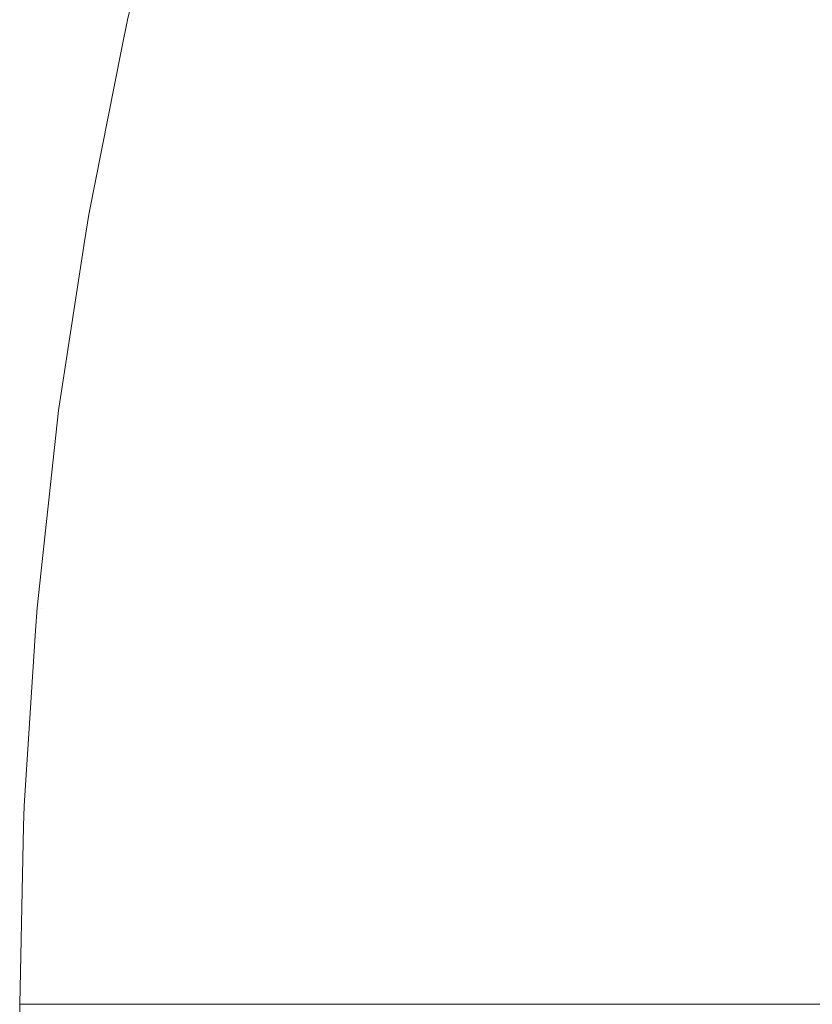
# Model space of a CAD drawing. Header units: centimetres. Extents: x -26 to 27.3, y -25.3 to -23.5.
# Tile 29 of 200: x -25.9906 to -25.9732, y -23.5599 to -23.5382. Entities that reach past the tile are written whole.
import ezdxf

# ---------------------------------------------------------------- set-up
doc = ezdxf.new("R2010")
doc.units = ezdxf.units.CM
doc.header["$LTSCALE"] = 2.54
doc.layers.add('Lucido design-1', color=7, linetype='Continuous')

# ---------------------------------------------------------------- blocks, each defined once
blk = doc.blocks.new('Gruppo-4-1')
at = {"color": 7, "linetype": 'Continuous', "lineweight": 9}
for points, invisible_edges in [([(-25.987416, -23.534727, -349.382667), (-25.988277, -23.538244, -349.382667), (-25.98823, -23.538254, -349.379592), (-25.987194, -23.534018, -349.379592)], 14), ([(-25.987148, -23.534031, -349.987027), (-25.988184, -23.538265, -349.987027), (-25.988277, -23.538244, -349.982667), (-25.987416, -23.534727, -349.982667)], 11), ([(-25.988022, -23.538301, -349.375446), (-25.986987, -23.534074, -349.375446), (-25.987194, -23.534018, -349.379592), (-25.98823, -23.538254, -349.379592)], 15), ([(-25.988184, -23.538265, -349.987027), (-25.987148, -23.534031, -349.987027), (-25.986891, -23.5341, -349.991159), (-25.987924, -23.538322, -349.991159)], 15), ([(-25.987645, -23.538384, -349.37131), (-25.986615, -23.534174, -349.37131), (-25.986987, -23.534074, -349.375446), (-25.988022, -23.538301, -349.375446)], 15), ([(-25.987924, -23.538322, -349.991159), (-25.986891, -23.5341, -349.991159), (-25.986469, -23.534213, -349.995273), (-25.987498, -23.538417, -349.995273)], 15), ([(-25.9871, -23.538505, -349.367189), (-25.986076, -23.534318, -349.367189), (-25.986615, -23.534174, -349.37131), (-25.987645, -23.538384, -349.37131)], 15), ([(-25.987498, -23.538417, -349.995273), (-25.986469, -23.534213, -349.995273), (-25.985884, -23.534369, -349.999363), (-25.986906, -23.538548, -349.999363)], 15), ([(-25.986388, -23.538663, -349.363092), (-25.985371, -23.534507, -349.363092), (-25.986076, -23.534318, -349.367189), (-25.9871, -23.538505, -349.367189)], 15), ([(-25.986906, -23.538548, -349.999363), (-25.985884, -23.534369, -349.999363), (-25.985137, -23.53457, -350.00342), (-25.986151, -23.538715, -350.00342)], 15), ([(-25.985509, -23.538858, -349.359025), (-25.984501, -23.53474, -349.359025), (-25.985371, -23.534507, -349.363092), (-25.986388, -23.538663, -349.363092)], 15), ([(-25.986151, -23.538715, -350.00342), (-25.985137, -23.53457, -350.00342), (-25.984229, -23.534813, -350.007438), (-25.985234, -23.538919, -350.007438)], 15), ([(-25.984464, -23.539089, -349.354995), (-25.983468, -23.535017, -349.354995), (-25.984501, -23.53474, -349.359025), (-25.985509, -23.538858, -349.359025)], 15), ([(-25.985234, -23.538919, -350.007438), (-25.984229, -23.534813, -350.007438), (-25.983163, -23.535098, -350.011411), (-25.984156, -23.539157, -350.011411)], 15), ([(-25.983256, -23.539357, -349.35101), (-25.982272, -23.535337, -349.35101), (-25.983468, -23.535017, -349.354995), (-25.984464, -23.539089, -349.354995)], 15), ([(-25.984156, -23.539157, -350.011411), (-25.983163, -23.535098, -350.011411), (-25.981941, -23.535426, -350.015332), (-25.982921, -23.539431, -350.015332)], 15), ([(-25.981884, -23.539661, -349.347077), (-25.980915, -23.535701, -349.347077), (-25.982272, -23.535337, -349.35101), (-25.983256, -23.539357, -349.35101)], 15), ([(-25.982921, -23.539431, -350.015332), (-25.981941, -23.535426, -350.015332), (-25.980565, -23.535794, -350.019194), (-25.981531, -23.53974, -350.019194)], 15), ([(-25.980352, -23.540001, -349.343202), (-25.979399, -23.536107, -349.343202), (-25.980915, -23.535701, -349.347077), (-25.981884, -23.539661, -349.347077)], 15), ([(-25.981531, -23.53974, -350.019194), (-25.980565, -23.535794, -350.019194), (-25.979038, -23.536204, -350.02299), (-25.979987, -23.540082, -350.02299)], 15), ([(-25.978662, -23.540376, -349.339392), (-25.977727, -23.536555, -349.339392), (-25.979399, -23.536107, -349.343202), (-25.980352, -23.540001, -349.343202)], 15), ([(-25.979987, -23.540082, -350.02299), (-25.979038, -23.536204, -350.02299), (-25.977364, -23.536652, -350.026716), (-25.978295, -23.540457, -350.026716)], 15), ([(-25.976815, -23.540785, -349.335655), (-25.9759, -23.537044, -349.335655), (-25.977727, -23.536555, -349.339392), (-25.978662, -23.540376, -349.339392)], 15), ([(-25.978295, -23.540457, -350.026716), (-25.977364, -23.536652, -350.026716), (-25.975544, -23.53714, -350.030363), (-25.976456, -23.540865, -350.030363)], 15), ([(-25.974816, -23.541228, -349.331997), (-25.973922, -23.537575, -349.331997), (-25.9759, -23.537044, -349.335655), (-25.976815, -23.540785, -349.335655)], 15), ([(-25.976456, -23.540865, -350.030363), (-25.975544, -23.53714, -350.030363), (-25.973583, -23.537665, -350.033928), (-25.974474, -23.541304, -350.033928)], 15), ([(-25.972666, -23.541705, -349.328425), (-25.971795, -23.538144, -349.328425), (-25.973922, -23.537575, -349.331997), (-25.974816, -23.541228, -349.331997)], 15), ([(-25.974474, -23.541304, -350.033928), (-25.973583, -23.537665, -350.033928), (-25.971485, -23.538227, -350.037403), (-25.972353, -23.541774, -350.037403)], 15), ([(-25.98823, -23.538254, -349.379592), (-25.988277, -23.538244, -349.382667), (-25.988407, -23.538902, -349.382667)], 9), ([(-25.988277, -23.538244, -349.982667), (-25.988407, -23.538902, -349.982667), (-25.988407, -23.538902, -349.382667), (-25.988277, -23.538244, -349.382667)], 10), ([(-25.988407, -23.538902, -349.982667), (-25.988277, -23.538244, -349.982667), (-25.988184, -23.538265, -349.987027)], 10), ([(-25.988407, -23.538902, -349.382667), (-25.989128, -23.542523, -349.382667), (-25.989081, -23.542531, -349.379592), (-25.98823, -23.538254, -349.379592)], 14), ([(-25.988184, -23.538265, -349.987027), (-25.989034, -23.54254, -349.987027), (-25.989128, -23.542523, -349.982667), (-25.988407, -23.538902, -349.982667)], 11), ([(-25.988871, -23.542569, -349.375446), (-25.988022, -23.538301, -349.375446), (-25.98823, -23.538254, -349.379592), (-25.989081, -23.542531, -349.379592)], 15), ([(-25.989034, -23.54254, -349.987027), (-25.988184, -23.538265, -349.987027), (-25.987924, -23.538322, -349.991159), (-25.988772, -23.542586, -349.991159)], 15), ([(-25.988491, -23.542636, -349.37131), (-25.987645, -23.538384, -349.37131), (-25.988022, -23.538301, -349.375446), (-25.988871, -23.542569, -349.375446)], 15), ([(-25.988772, -23.542586, -349.991159), (-25.987924, -23.538322, -349.991159), (-25.987498, -23.538417, -349.995273), (-25.988342, -23.542662, -349.995273)], 15), ([(-25.987941, -23.542732, -349.367189), (-25.9871, -23.538505, -349.367189), (-25.987645, -23.538384, -349.37131), (-25.988491, -23.542636, -349.37131)], 15), ([(-25.988342, -23.542662, -349.995273), (-25.987498, -23.538417, -349.995273), (-25.986906, -23.538548, -349.999363), (-25.987745, -23.542767, -349.999363)], 15), ([(-25.987223, -23.542859, -349.363092), (-25.986388, -23.538663, -349.363092), (-25.9871, -23.538505, -349.367189), (-25.987941, -23.542732, -349.367189)], 15), ([(-25.987745, -23.542767, -349.999363), (-25.986906, -23.538548, -349.999363), (-25.986151, -23.538715, -350.00342), (-25.986984, -23.542901, -350.00342)], 15), ([(-25.986336, -23.543015, -349.359025), (-25.985509, -23.538858, -349.359025), (-25.986388, -23.538663, -349.363092), (-25.987223, -23.542859, -349.363092)], 15), ([(-25.986984, -23.542901, -350.00342), (-25.986151, -23.538715, -350.00342), (-25.985234, -23.538919, -350.007438), (-25.986058, -23.543064, -350.007438)], 15), ([(-25.985282, -23.543201, -349.354995), (-25.984464, -23.539089, -349.354995), (-25.985509, -23.538858, -349.359025), (-25.986336, -23.543015, -349.359025)], 15), ([(-25.989128, -23.542523, -349.382667), (-25.988407, -23.538902, -349.382667), (-25.988407, -23.538902, -349.982667), (-25.989128, -23.542523, -349.982667)], 10), ([(-25.986058, -23.543064, -350.007438), (-25.985234, -23.538919, -350.007438), (-25.984156, -23.539157, -350.011411), (-25.984972, -23.543256, -350.011411)], 15), ([(-25.984063, -23.543416, -349.35101), (-25.983256, -23.539357, -349.35101), (-25.984464, -23.539089, -349.354995), (-25.985282, -23.543201, -349.354995)], 15), ([(-25.984972, -23.543256, -350.011411), (-25.984156, -23.539157, -350.011411), (-25.982921, -23.539431, -350.015332), (-25.983726, -23.543476, -350.015332)], 15), ([(-25.98268, -23.54366, -349.347077), (-25.981884, -23.539661, -349.347077), (-25.983256, -23.539357, -349.35101), (-25.984063, -23.543416, -349.35101)], 15), ([(-25.983726, -23.543476, -350.015332), (-25.982921, -23.539431, -350.015332), (-25.981531, -23.53974, -350.019194), (-25.982323, -23.543723, -350.019194)], 15), ([(-25.981134, -23.543933, -349.343202), (-25.980352, -23.540001, -349.343202), (-25.981884, -23.539661, -349.347077), (-25.98268, -23.54366, -349.347077)], 15), ([(-25.982323, -23.543723, -350.019194), (-25.981531, -23.53974, -350.019194), (-25.979987, -23.540082, -350.02299), (-25.980766, -23.543998, -350.02299)], 15), ([(-25.979429, -23.544233, -349.339392), (-25.978662, -23.540376, -349.339392), (-25.980352, -23.540001, -349.343202), (-25.981134, -23.543933, -349.343202)], 15), ([(-25.980766, -23.543998, -350.02299), (-25.979987, -23.540082, -350.02299), (-25.978295, -23.540457, -350.026716), (-25.979059, -23.544299, -350.026716)], 15), ([(-25.977567, -23.544562, -349.335655), (-25.976815, -23.540785, -349.335655), (-25.978662, -23.540376, -349.339392), (-25.979429, -23.544233, -349.339392)], 15), ([(-25.979059, -23.544299, -350.026716), (-25.978295, -23.540457, -350.026716), (-25.976456, -23.540865, -350.030363), (-25.977204, -23.544626, -350.030363)], 15), ([(-25.97555, -23.544917, -349.331997), (-25.974816, -23.541228, -349.331997), (-25.976815, -23.540785, -349.335655), (-25.977567, -23.544562, -349.335655)], 15), ([(-25.977204, -23.544626, -350.030363), (-25.976456, -23.540865, -350.030363), (-25.974474, -23.541304, -350.033928), (-25.975205, -23.544978, -350.033928)], 15), ([(-25.973381, -23.5453, -349.328425), (-25.972666, -23.541705, -349.328425), (-25.974816, -23.541228, -349.331997), (-25.97555, -23.544917, -349.331997)], 15), ([(-25.975205, -23.544978, -350.033928), (-25.974474, -23.541304, -350.033928), (-25.972353, -23.541774, -350.037403), (-25.973065, -23.545355, -350.037403)], 15), ([(-25.971065, -23.545708, -349.324944), (-25.97037, -23.542214, -349.324944), (-25.972666, -23.541705, -349.328425), (-25.973381, -23.5453, -349.328425)], 15), ([(-25.98922, -23.543122, -349.382667), (-25.989791, -23.546835, -349.382667), (-25.989745, -23.546842, -349.379592), (-25.989081, -23.542531, -349.379592)], 14), ([(-25.989034, -23.54254, -349.987027), (-25.989697, -23.546848, -349.987027), (-25.989791, -23.546835, -349.982667), (-25.98922, -23.543122, -349.982667)], 11), ([(-25.989533, -23.546869, -349.375446), (-25.988871, -23.542569, -349.375446), (-25.989081, -23.542531, -349.379592), (-25.989745, -23.546842, -349.379592)], 15), ([(-25.989697, -23.546848, -349.987027), (-25.989034, -23.54254, -349.987027), (-25.988772, -23.542586, -349.991159), (-25.989433, -23.546883, -349.991159)], 15), ([(-25.98915, -23.54692, -349.37131), (-25.988491, -23.542636, -349.37131), (-25.988871, -23.542569, -349.375446), (-25.989533, -23.546869, -349.375446)], 15), ([(-25.989081, -23.542531, -349.379592), (-25.989128, -23.542523, -349.382667), (-25.98922, -23.543122, -349.382667)], 9), ([(-25.989128, -23.542523, -349.982667), (-25.98922, -23.543122, -349.982667), (-25.98922, -23.543122, -349.382667), (-25.989128, -23.542523, -349.382667)], 10), ([(-25.98922, -23.543122, -349.982667), (-25.989128, -23.542523, -349.982667), (-25.989034, -23.54254, -349.987027)], 10), ([(-25.989433, -23.546883, -349.991159), (-25.988772, -23.542586, -349.991159), (-25.988342, -23.542662, -349.995273), (-25.989, -23.54694, -349.995273)], 15), ([(-25.988597, -23.546993, -349.367189), (-25.987941, -23.542732, -349.367189), (-25.988491, -23.542636, -349.37131), (-25.98915, -23.54692, -349.37131)], 15), ([(-25.989, -23.54694, -349.995273), (-25.988342, -23.542662, -349.995273), (-25.987745, -23.542767, -349.999363), (-25.9884, -23.547019, -349.999363)], 15), ([(-25.987873, -23.547088, -349.363092), (-25.987223, -23.542859, -349.363092), (-25.987941, -23.542732, -349.367189), (-25.988597, -23.546993, -349.367189)], 15), ([(-25.9884, -23.547019, -349.999363), (-25.987745, -23.542767, -349.999363), (-25.986984, -23.542901, -350.00342), (-25.987633, -23.54712, -350.00342)], 15), ([(-25.986981, -23.547205, -349.359025), (-25.986336, -23.543015, -349.359025), (-25.987223, -23.542859, -349.363092), (-25.987873, -23.547088, -349.363092)], 15), ([(-25.987633, -23.54712, -350.00342), (-25.986984, -23.542901, -350.00342), (-25.986058, -23.543064, -350.007438), (-25.986701, -23.547242, -350.007438)], 15), ([(-25.989791, -23.546835, -349.382667), (-25.98922, -23.543122, -349.382667), (-25.98922, -23.543122, -349.982667), (-25.989791, -23.546835, -349.982667)], 10), ([(-25.98592, -23.547345, -349.354995), (-25.985282, -23.543201, -349.354995), (-25.986336, -23.543015, -349.359025), (-25.986981, -23.547205, -349.359025)], 15), ([(-25.986701, -23.547242, -350.007438), (-25.986058, -23.543064, -350.007438), (-25.984972, -23.543256, -350.011411), (-25.985607, -23.547386, -350.011411)], 15), ([(-25.984693, -23.547507, -349.35101), (-25.984063, -23.543416, -349.35101), (-25.985282, -23.543201, -349.354995), (-25.98592, -23.547345, -349.354995)], 15), ([(-25.985607, -23.547386, -350.011411), (-25.984972, -23.543256, -350.011411), (-25.983726, -23.543476, -350.015332), (-25.984353, -23.547551, -350.015332)], 15), ([(-25.9833, -23.54769, -349.347077), (-25.98268, -23.54366, -349.347077), (-25.984063, -23.543416, -349.35101), (-25.984693, -23.547507, -349.35101)], 15), ([(-25.984353, -23.547551, -350.015332), (-25.983726, -23.543476, -350.015332), (-25.982323, -23.543723, -350.019194), (-25.982941, -23.547737, -350.019194)], 15), ([(-25.981744, -23.547895, -349.343202), (-25.981134, -23.543933, -349.343202), (-25.98268, -23.54366, -349.347077), (-25.9833, -23.54769, -349.347077)], 15), ([(-25.982941, -23.547737, -350.019194), (-25.982323, -23.543723, -350.019194), (-25.980766, -23.543998, -350.02299), (-25.981374, -23.547944, -350.02299)], 15), ([(-25.980027, -23.548121, -349.339392), (-25.979429, -23.544233, -349.339392), (-25.981134, -23.543933, -349.343202), (-25.981744, -23.547895, -349.343202)], 15), ([(-25.981374, -23.547944, -350.02299), (-25.980766, -23.543998, -350.02299), (-25.979059, -23.544299, -350.026716), (-25.979655, -23.54817, -350.026716)], 15), ([(-25.978152, -23.548368, -349.335655), (-25.977567, -23.544562, -349.335655), (-25.979429, -23.544233, -349.339392), (-25.980027, -23.548121, -349.339392)], 15), ([(-25.979655, -23.54817, -350.026716), (-25.979059, -23.544299, -350.026716), (-25.977204, -23.544626, -350.030363), (-25.977787, -23.548416, -350.030363)], 15), ([(-25.976122, -23.548635, -349.331997), (-25.97555, -23.544917, -349.331997), (-25.977567, -23.544562, -349.335655), (-25.978152, -23.548368, -349.335655)], 15), ([(-25.977787, -23.548416, -350.030363), (-25.977204, -23.544626, -350.030363), (-25.975205, -23.544978, -350.033928), (-25.975775, -23.548681, -350.033928)], 15), ([(-25.973939, -23.548922, -349.328425), (-25.973381, -23.5453, -349.328425), (-25.97555, -23.544917, -349.331997), (-25.976122, -23.548635, -349.331997)], 15), ([(-25.975775, -23.548681, -350.033928), (-25.975205, -23.544978, -350.033928), (-25.973065, -23.545355, -350.037403), (-25.973621, -23.548964, -350.037403)], 15), ([(-25.971607, -23.549229, -349.324944), (-25.971065, -23.545708, -349.324944), (-25.973381, -23.5453, -349.328425), (-25.973939, -23.548922, -349.328425)], 15), ([(-25.973621, -23.548964, -350.037403), (-25.973065, -23.545355, -350.037403), (-25.97079, -23.545757, -350.040783), (-25.97133, -23.549266, -350.040783)], 15), ([(-25.989851, -23.54738, -349.382667), (-25.990266, -23.551172, -349.382667), (-25.990219, -23.551177, -349.379592), (-25.989745, -23.546842, -349.379592)], 14), ([(-25.989697, -23.546848, -349.987027), (-25.990172, -23.551181, -349.987027), (-25.990266, -23.551172, -349.982667), (-25.989851, -23.54738, -349.982667)], 11), ([(-25.990006, -23.551195, -349.375446), (-25.989533, -23.546869, -349.375446), (-25.989745, -23.546842, -349.379592), (-25.990219, -23.551177, -349.379592)], 15), ([(-25.990172, -23.551181, -349.987027), (-25.989697, -23.546848, -349.987027), (-25.989433, -23.546883, -349.991159), (-25.989907, -23.551204, -349.991159)], 15), ([(-25.989622, -23.551229, -349.37131), (-25.98915, -23.54692, -349.37131), (-25.989533, -23.546869, -349.375446), (-25.990006, -23.551195, -349.375446)], 15), ([(-25.989907, -23.551204, -349.991159), (-25.989433, -23.546883, -349.991159), (-25.989, -23.54694, -349.995273), (-25.989472, -23.551242, -349.995273)], 15), ([(-25.989745, -23.546842, -349.379592), (-25.989791, -23.546835, -349.382667), (-25.989851, -23.54738, -349.382667)], 9), ([(-25.989791, -23.546835, -349.982667), (-25.989851, -23.54738, -349.982667), (-25.989851, -23.54738, -349.382667), (-25.989791, -23.546835, -349.382667)], 10), ([(-25.989851, -23.54738, -349.982667), (-25.989791, -23.546835, -349.982667), (-25.989697, -23.546848, -349.987027)], 10), ([(-25.989066, -23.551277, -349.367189), (-25.988597, -23.546993, -349.367189), (-25.98915, -23.54692, -349.37131), (-25.989622, -23.551229, -349.37131)], 15), ([(-25.989472, -23.551242, -349.995273), (-25.989, -23.54694, -349.995273), (-25.9884, -23.547019, -349.999363), (-25.988868, -23.551295, -349.999363)], 15), ([(-25.988339, -23.551341, -349.363092), (-25.987873, -23.547088, -349.363092), (-25.988597, -23.546993, -349.367189), (-25.989066, -23.551277, -349.367189)], 15), ([(-25.988868, -23.551295, -349.999363), (-25.9884, -23.547019, -349.999363), (-25.987633, -23.54712, -350.00342), (-25.988098, -23.551362, -350.00342)], 15), ([(-25.987442, -23.551419, -349.359025), (-25.986981, -23.547205, -349.359025), (-25.987873, -23.547088, -349.363092), (-25.988339, -23.551341, -349.363092)], 15), ([(-25.988098, -23.551362, -350.00342), (-25.987633, -23.54712, -350.00342), (-25.986701, -23.547242, -350.007438), (-25.987162, -23.551444, -350.007438)], 15), ([(-25.986376, -23.551513, -349.354995), (-25.98592, -23.547345, -349.354995), (-25.986981, -23.547205, -349.359025), (-25.987442, -23.551419, -349.359025)], 15), ([(-25.987162, -23.551444, -350.007438), (-25.986701, -23.547242, -350.007438), (-25.985607, -23.547386, -350.011411), (-25.986062, -23.55154, -350.011411)], 15), ([(-25.990266, -23.551172, -349.382667), (-25.989851, -23.54738, -349.382667), (-25.989851, -23.54738, -349.982667), (-25.990266, -23.551172, -349.982667)], 10), ([(-25.985143, -23.551621, -349.35101), (-25.984693, -23.547507, -349.35101), (-25.98592, -23.547345, -349.354995), (-25.986376, -23.551513, -349.354995)], 15), ([(-25.986062, -23.55154, -350.011411), (-25.985607, -23.547386, -350.011411), (-25.984353, -23.547551, -350.015332), (-25.984802, -23.551651, -350.015332)], 15), ([(-25.983744, -23.551743, -349.347077), (-25.9833, -23.54769, -349.347077), (-25.984693, -23.547507, -349.35101), (-25.985143, -23.551621, -349.35101)], 15), ([(-25.984802, -23.551651, -350.015332), (-25.984353, -23.547551, -350.015332), (-25.982941, -23.547737, -350.019194), (-25.983383, -23.551775, -350.019194)], 15), ([(-25.98218, -23.55188, -349.343202), (-25.981744, -23.547895, -349.343202), (-25.9833, -23.54769, -349.347077), (-25.983744, -23.551743, -349.347077)], 15), ([(-25.983383, -23.551775, -350.019194), (-25.982941, -23.547737, -350.019194), (-25.981374, -23.547944, -350.02299), (-25.981808, -23.551912, -350.02299)], 15), ([(-25.980456, -23.552031, -349.339392), (-25.980027, -23.548121, -349.339392), (-25.981744, -23.547895, -349.343202), (-25.98218, -23.55188, -349.343202)], 15), ([(-25.981808, -23.551912, -350.02299), (-25.981374, -23.547944, -350.02299), (-25.979655, -23.54817, -350.026716), (-25.980081, -23.552064, -350.026716)], 15), ([(-25.978572, -23.552196, -349.335655), (-25.978152, -23.548368, -349.335655), (-25.980027, -23.548121, -349.339392), (-25.980456, -23.552031, -349.339392)], 15), ([(-25.980081, -23.552064, -350.026716), (-25.979655, -23.54817, -350.026716), (-25.977787, -23.548416, -350.030363), (-25.978205, -23.552228, -350.030363)], 15), ([(-25.976531, -23.552374, -349.331997), (-25.976122, -23.548635, -349.331997), (-25.978152, -23.548368, -349.335655), (-25.978572, -23.552196, -349.335655)], 15), ([(-25.978205, -23.552228, -350.030363), (-25.977787, -23.548416, -350.030363), (-25.975775, -23.548681, -350.033928), (-25.976182, -23.552405, -350.033928)], 15), ([(-25.974338, -23.552566, -349.328425), (-25.973939, -23.548922, -349.328425), (-25.976122, -23.548635, -349.331997), (-25.976531, -23.552374, -349.331997)], 15), ([(-25.976182, -23.552405, -350.033928), (-25.975775, -23.548681, -350.033928), (-25.973621, -23.548964, -350.037403), (-25.974018, -23.552594, -350.037403)], 15), ([(-25.971995, -23.552771, -349.324944), (-25.971607, -23.549229, -349.324944), (-25.973939, -23.548922, -349.328425), (-25.974338, -23.552566, -349.328425)], 15), ([(-25.974018, -23.552594, -350.037403), (-25.973621, -23.548964, -350.037403), (-25.97133, -23.549266, -350.040783), (-25.971716, -23.552795, -350.040783)], 15), ([(-25.990299, -23.551669, -349.382667), (-25.990552, -23.555526, -349.382667), (-25.990505, -23.555528, -349.379592), (-25.990219, -23.551177, -349.379592)], 14), ([(-25.990172, -23.551181, -349.987027), (-25.990457, -23.55553, -349.987027), (-25.990552, -23.555526, -349.982667), (-25.990299, -23.551669, -349.982667)], 11), ([(-25.990291, -23.555537, -349.375446), (-25.990006, -23.551195, -349.375446), (-25.990219, -23.551177, -349.379592), (-25.990505, -23.555528, -349.379592)], 15), ([(-25.990457, -23.55553, -349.987027), (-25.990172, -23.551181, -349.987027), (-25.989907, -23.551204, -349.991159), (-25.990191, -23.555542, -349.991159)], 15), ([(-25.990219, -23.551177, -349.379592), (-25.990266, -23.551172, -349.382667), (-25.990299, -23.551669, -349.382667)], 9), ([(-25.990266, -23.551172, -349.982667), (-25.990299, -23.551669, -349.982667), (-25.990299, -23.551669, -349.382667), (-25.990266, -23.551172, -349.382667)], 10), ([(-25.990299, -23.551669, -349.982667), (-25.990266, -23.551172, -349.982667), (-25.990172, -23.551181, -349.987027)], 10), ([(-25.989905, -23.555554, -349.37131), (-25.989622, -23.551229, -349.37131), (-25.990006, -23.551195, -349.375446), (-25.990291, -23.555537, -349.375446)], 15), ([(-25.990191, -23.555542, -349.991159), (-25.989907, -23.551204, -349.991159), (-25.989472, -23.551242, -349.995273), (-25.989755, -23.555561, -349.995273)], 15), ([(-25.989348, -23.555579, -349.367189), (-25.989066, -23.551277, -349.367189), (-25.989622, -23.551229, -349.37131), (-25.989905, -23.555554, -349.37131)], 15), ([(-25.989755, -23.555561, -349.995273), (-25.989472, -23.551242, -349.995273), (-25.988868, -23.551295, -349.999363), (-25.98915, -23.555587, -349.999363)], 15), ([(-25.988619, -23.55561, -349.363092), (-25.988339, -23.551341, -349.363092), (-25.989066, -23.551277, -349.367189), (-25.989348, -23.555579, -349.367189)], 15), ([(-25.98915, -23.555587, -349.999363), (-25.988868, -23.551295, -349.999363), (-25.988098, -23.551362, -350.00342), (-25.988377, -23.555621, -350.00342)], 15), ([(-25.98772, -23.55565, -349.359025), (-25.987442, -23.551419, -349.359025), (-25.988339, -23.551341, -349.363092), (-25.988619, -23.55561, -349.363092)], 15), ([(-25.988377, -23.555621, -350.00342), (-25.988098, -23.551362, -350.00342), (-25.987162, -23.551444, -350.007438), (-25.987438, -23.555662, -350.007438)], 15), ([(-25.986651, -23.555696, -349.354995), (-25.986376, -23.551513, -349.354995), (-25.987442, -23.551419, -349.359025), (-25.98772, -23.55565, -349.359025)], 15), ([(-25.987438, -23.555662, -350.007438), (-25.987162, -23.551444, -350.007438), (-25.986062, -23.55154, -350.011411), (-25.986336, -23.55571, -350.011411)], 15), ([(-25.985414, -23.55575, -349.35101), (-25.985143, -23.551621, -349.35101), (-25.986376, -23.551513, -349.354995), (-25.986651, -23.555696, -349.354995)], 15), ([(-25.986336, -23.55571, -350.011411), (-25.986062, -23.55154, -350.011411), (-25.984802, -23.551651, -350.015332), (-25.985072, -23.555765, -350.015332)], 15), ([(-25.98401, -23.555812, -349.347077), (-25.983744, -23.551743, -349.347077), (-25.985143, -23.551621, -349.35101), (-25.985414, -23.55575, -349.35101)], 15), ([(-25.985072, -23.555765, -350.015332), (-25.984802, -23.551651, -350.015332), (-25.983383, -23.551775, -350.019194), (-25.983649, -23.555827, -350.019194)], 15), ([(-25.990552, -23.555526, -349.382667), (-25.990299, -23.551669, -349.382667), (-25.990299, -23.551669, -349.982667), (-25.990552, -23.555526, -349.982667)], 10), ([(-25.982443, -23.55588, -349.343202), (-25.98218, -23.55188, -349.343202), (-25.983744, -23.551743, -349.347077), (-25.98401, -23.555812, -349.347077)], 15), ([(-25.983649, -23.555827, -350.019194), (-25.983383, -23.551775, -350.019194), (-25.981808, -23.551912, -350.02299), (-25.982069, -23.555896, -350.02299)], 15), ([(-25.980713, -23.555956, -349.339392), (-25.980456, -23.552031, -349.339392), (-25.98218, -23.55188, -349.343202), (-25.982443, -23.55588, -349.343202)], 15), ([(-25.982069, -23.555896, -350.02299), (-25.981808, -23.551912, -350.02299), (-25.980081, -23.552064, -350.026716), (-25.980337, -23.555972, -350.026716)], 15), ([(-25.978824, -23.556038, -349.335655), (-25.978572, -23.552196, -349.335655), (-25.980456, -23.552031, -349.339392), (-25.980713, -23.555956, -349.339392)], 15), ([(-25.980337, -23.555972, -350.026716), (-25.980081, -23.552064, -350.026716), (-25.978205, -23.552228, -350.030363), (-25.978455, -23.556054, -350.030363)], 15), ([(-25.976777, -23.556127, -349.331997), (-25.976531, -23.552374, -349.331997), (-25.978572, -23.552196, -349.335655), (-25.978824, -23.556038, -349.335655)], 15), ([(-25.978455, -23.556054, -350.030363), (-25.978205, -23.552228, -350.030363), (-25.976182, -23.552405, -350.033928), (-25.976427, -23.556143, -350.033928)], 15), ([(-25.974578, -23.556223, -349.328425), (-25.974338, -23.552566, -349.328425), (-25.976531, -23.552374, -349.331997), (-25.976777, -23.556127, -349.331997)], 15), ([(-25.976427, -23.556143, -350.033928), (-25.976182, -23.552405, -350.033928), (-25.974018, -23.552594, -350.037403), (-25.974257, -23.556237, -350.037403)], 15), ([(-25.972228, -23.556326, -349.324944), (-25.971995, -23.552771, -349.324944), (-25.974338, -23.552566, -349.328425), (-25.974578, -23.556223, -349.328425)], 15), ([(-25.974257, -23.556237, -350.037403), (-25.974018, -23.552594, -350.037403), (-25.971716, -23.552795, -350.040783), (-25.971949, -23.556338, -350.040783)], 15), ([(-25.990562, -23.555972, -349.382667), (-25.990647, -23.559888, -349.382667), (-25.9906, -23.559888, -349.379592), (-25.990505, -23.555528, -349.379592)], 12), ([(-25.990457, -23.55553, -349.987027), (-25.990552, -23.559888, -349.987027), (-25.990647, -23.559888, -349.982667), (-25.990562, -23.555972, -349.982667)], 9), ([(-25.990505, -23.555528, -349.379592), (-25.9906, -23.559888, -349.379592), (-25.990534, -23.559888, -349.378308)], 9), ([(-25.990505, -23.555528, -349.379592), (-25.990552, -23.555526, -349.382667), (-25.990562, -23.555972, -349.382667)], 9), ([(-25.990552, -23.555526, -349.982667), (-25.990562, -23.555972, -349.982667), (-25.990562, -23.555972, -349.382667), (-25.990552, -23.555526, -349.382667)], 10), ([(-25.990562, -23.555972, -349.982667), (-25.990552, -23.555526, -349.982667), (-25.990457, -23.55553, -349.987027)], 10), ([(-25.990552, -23.559888, -349.987027), (-25.990457, -23.55553, -349.987027), (-25.990191, -23.555542, -349.991159), (-25.990286, -23.559888, -349.991159)], 7), ([(-25.990534, -23.559888, -349.378308), (-25.990386, -23.559888, -349.375446), (-25.990291, -23.555537, -349.375446), (-25.990505, -23.555528, -349.379592)], 14), ([(-25.990291, -23.555537, -349.375446), (-25.990386, -23.559888, -349.375446), (-25.990267, -23.559888, -349.374176)], 9), ([(-25.990267, -23.559888, -349.374176), (-25.99, -23.559888, -349.37131), (-25.989905, -23.555554, -349.37131), (-25.990291, -23.555537, -349.375446)], 14), ([(-25.990286, -23.559888, -349.991159), (-25.990191, -23.555542, -349.991159), (-25.989755, -23.555561, -349.995273), (-25.989849, -23.559888, -349.995273)], 7), ([(-25.989905, -23.555554, -349.37131), (-25.99, -23.559888, -349.37131), (-25.989831, -23.559888, -349.370062)], 9), ([(-25.989831, -23.559888, -349.370062), (-25.989442, -23.559888, -349.367189), (-25.989348, -23.555579, -349.367189), (-25.989905, -23.555554, -349.37131)], 14), ([(-25.989849, -23.559888, -349.995273), (-25.989755, -23.555561, -349.995273), (-25.98915, -23.555587, -349.999363), (-25.989243, -23.559888, -349.999363)], 7), ([(-25.989348, -23.555579, -349.367189), (-25.989442, -23.559888, -349.367189), (-25.989226, -23.559888, -349.365974)], 9), ([(-25.989226, -23.559888, -349.365974), (-25.988712, -23.559888, -349.363092), (-25.988619, -23.55561, -349.363092), (-25.989348, -23.555579, -349.367189)], 14), ([(-25.989243, -23.559888, -349.999363), (-25.98915, -23.555587, -349.999363), (-25.988377, -23.555621, -350.00342), (-25.98847, -23.559888, -350.00342)], 7), ([(-25.988619, -23.55561, -349.363092), (-25.988712, -23.559888, -349.363092), (-25.988452, -23.559888, -349.361917)], 9), ([(-25.988452, -23.559888, -349.361917), (-25.987812, -23.559888, -349.359025), (-25.98772, -23.55565, -349.359025), (-25.988619, -23.55561, -349.363092)], 14), ([(-25.98847, -23.559888, -350.00342), (-25.988377, -23.555621, -350.00342), (-25.987438, -23.555662, -350.007438), (-25.98753, -23.559888, -350.007438)], 7), ([(-25.98772, -23.55565, -349.359025), (-25.987812, -23.559888, -349.359025), (-25.987513, -23.559888, -349.357899)], 9), ([(-25.987513, -23.559888, -349.357899), (-25.986742, -23.559888, -349.354995), (-25.986651, -23.555696, -349.354995), (-25.98772, -23.55565, -349.359025)], 14), ([(-25.98753, -23.559888, -350.007438), (-25.987438, -23.555662, -350.007438), (-25.986336, -23.55571, -350.011411), (-25.986427, -23.559888, -350.011411)], 7), ([(-25.986651, -23.555696, -349.354995), (-25.986742, -23.559888, -349.354995), (-25.98641, -23.559888, -349.353927)], 9), ([(-25.98641, -23.559888, -349.353927), (-25.985504, -23.559888, -349.35101), (-25.985414, -23.55575, -349.35101), (-25.986651, -23.555696, -349.354995)], 14), ([(-25.986427, -23.559888, -350.011411), (-25.986336, -23.55571, -350.011411), (-25.985072, -23.555765, -350.015332), (-25.985161, -23.559888, -350.015332)], 7), ([(-25.985414, -23.55575, -349.35101), (-25.985504, -23.559888, -349.35101), (-25.985146, -23.559888, -349.350007)], 9), ([(-25.985146, -23.559888, -349.350007), (-25.984099, -23.559888, -349.347077), (-25.98401, -23.555812, -349.347077), (-25.985414, -23.55575, -349.35101)], 14), ([(-25.985161, -23.559888, -350.015332), (-25.985072, -23.555765, -350.015332), (-25.983649, -23.555827, -350.019194), (-25.983737, -23.559888, -350.019194)], 7), ([(-25.990647, -23.559888, -349.982667), (-25.990647, -23.559888, -349.382667), (-25.990562, -23.555972, -349.382667), (-25.990562, -23.555972, -349.982667)], 4), ([(-25.98401, -23.555812, -349.347077), (-25.984099, -23.559888, -349.347077), (-25.983722, -23.559888, -349.346146)], 9), ([(-25.983722, -23.559888, -349.346146), (-25.98253, -23.559888, -349.343202), (-25.982443, -23.55588, -349.343202), (-25.98401, -23.555812, -349.347077)], 14), ([(-25.983737, -23.559888, -350.019194), (-25.983649, -23.555827, -350.019194), (-25.982069, -23.555896, -350.02299), (-25.982157, -23.559888, -350.02299)], 7), ([(-25.982443, -23.55588, -349.343202), (-25.98253, -23.559888, -349.343202), (-25.982143, -23.559888, -349.342349)], 9), ([(-25.982143, -23.559888, -349.342349), (-25.980799, -23.559888, -349.339392), (-25.980713, -23.555956, -349.339392), (-25.982443, -23.55588, -349.343202)], 14), ([(-25.982157, -23.559888, -350.02299), (-25.982069, -23.555896, -350.02299), (-25.980337, -23.555972, -350.026716), (-25.980423, -23.559888, -350.026716)], 7), ([(-25.980713, -23.555956, -349.339392), (-25.980799, -23.559888, -349.339392), (-25.98041, -23.559888, -349.338624)], 9), ([(-25.98041, -23.559888, -349.338624), (-25.978908, -23.559888, -349.335655), (-25.978824, -23.556038, -349.335655), (-25.980713, -23.555956, -349.339392)], 14), ([(-25.980423, -23.559888, -350.026716), (-25.980337, -23.555972, -350.026716), (-25.978455, -23.556054, -350.030363), (-25.978539, -23.559888, -350.030363)], 7), ([(-25.978824, -23.556038, -349.335655), (-25.978908, -23.559888, -349.335655), (-25.978527, -23.559888, -349.334976)], 9), ([(-25.978527, -23.559888, -349.334976), (-25.976859, -23.559888, -349.331997), (-25.976777, -23.556127, -349.331997), (-25.978824, -23.556038, -349.335655)], 14), ([(-25.978539, -23.559888, -350.030363), (-25.978455, -23.556054, -350.030363), (-25.976427, -23.556143, -350.033928), (-25.976509, -23.559888, -350.033928)], 7), ([(-25.976777, -23.556127, -349.331997), (-25.976859, -23.559888, -349.331997), (-25.976499, -23.559888, -349.331412)], 9), ([(-25.976499, -23.559888, -349.331412), (-25.974658, -23.559888, -349.328425), (-25.974578, -23.556223, -349.328425), (-25.976777, -23.556127, -349.331997)], 14), ([(-25.976509, -23.559888, -350.033928), (-25.976427, -23.556143, -350.033928), (-25.974257, -23.556237, -350.037403), (-25.974337, -23.559888, -350.037403)], 7), ([(-25.974578, -23.556223, -349.328425), (-25.974658, -23.559888, -349.328425), (-25.974328, -23.559888, -349.327937)], 9), ([(-25.974328, -23.559888, -349.327937), (-25.972306, -23.559888, -349.324944), (-25.972228, -23.556326, -349.324944), (-25.974578, -23.556223, -349.328425)], 14), ([(-25.974337, -23.559888, -350.037403), (-25.974257, -23.556237, -350.037403), (-25.971949, -23.556338, -350.040783), (-25.972026, -23.559888, -350.040783)], 7), ([(-25.9906, -23.559888, -349.379592), (-25.990647, -23.559888, -349.382667), (-25.990647, -25.159888, -349.382667), (-25.9906, -25.159888, -349.379592)], 8), ([(-25.9906, -25.159888, -349.379592), (-25.990534, -25.159888, -349.378308), (-25.990534, -23.559888, -349.378308), (-25.9906, -23.559888, -349.379592)], 10), ([(-25.990386, -23.559888, -349.375446), (-25.990534, -23.559888, -349.378308), (-25.990534, -25.159888, -349.378308), (-25.990386, -25.159888, -349.375446)], 10), ([(-25.990386, -25.159888, -349.375446), (-25.990267, -25.159888, -349.374176), (-25.990267, -23.559888, -349.374176), (-25.990386, -23.559888, -349.375446)], 10), ([(-25.99, -23.559888, -349.37131), (-25.990267, -23.559888, -349.374176), (-25.990267, -25.159888, -349.374176), (-25.99, -25.159888, -349.37131)], 10), ([(-25.99, -25.159888, -349.37131), (-25.989831, -25.159888, -349.370062), (-25.989831, -23.559888, -349.370062), (-25.99, -23.559888, -349.37131)], 10), ([(-25.989442, -23.559888, -349.367189), (-25.989831, -23.559888, -349.370062), (-25.989831, -25.159888, -349.370062), (-25.989442, -25.159888, -349.367189)], 10), ([(-25.989442, -25.159888, -349.367189), (-25.989226, -25.159888, -349.365974), (-25.989226, -23.559888, -349.365974), (-25.989442, -23.559888, -349.367189)], 10), ([(-25.988712, -23.559888, -349.363092), (-25.989226, -23.559888, -349.365974), (-25.989226, -25.159888, -349.365974), (-25.988712, -25.159888, -349.363092)], 10), ([(-25.988712, -25.159888, -349.363092), (-25.988452, -25.159888, -349.361917), (-25.988452, -23.559888, -349.361917), (-25.988712, -23.559888, -349.363092)], 10), ([(-25.987812, -23.559888, -349.359025), (-25.988452, -23.559888, -349.361917), (-25.988452, -25.159888, -349.361917), (-25.987812, -25.159888, -349.359025)], 10), ([(-25.987812, -25.159888, -349.359025), (-25.987513, -25.159888, -349.357899), (-25.987513, -23.559888, -349.357899), (-25.987812, -23.559888, -349.359025)], 10), ([(-25.986742, -23.559888, -349.354995), (-25.987513, -23.559888, -349.357899), (-25.987513, -25.159888, -349.357899), (-25.986742, -25.159888, -349.354995)], 10), ([(-25.986742, -25.159888, -349.354995), (-25.98641, -25.159888, -349.353927), (-25.98641, -23.559888, -349.353927), (-25.986742, -23.559888, -349.354995)], 10), ([(-25.985504, -23.559888, -349.35101), (-25.98641, -23.559888, -349.353927), (-25.98641, -25.159888, -349.353927), (-25.985504, -25.159888, -349.35101)], 10), ([(-25.985504, -25.159888, -349.35101), (-25.985146, -25.159888, -349.350007), (-25.985146, -23.559888, -349.350007), (-25.985504, -23.559888, -349.35101)], 10), ([(-25.984099, -23.559888, -349.347077), (-25.985146, -23.559888, -349.350007), (-25.985146, -25.159888, -349.350007), (-25.984099, -25.159888, -349.347077)], 10), ([(-25.984099, -25.159888, -349.347077), (-25.983722, -25.159888, -349.346146), (-25.983722, -23.559888, -349.346146), (-25.984099, -23.559888, -349.347077)], 10), ([(-25.98253, -23.559888, -349.343202), (-25.983722, -23.559888, -349.346146), (-25.983722, -25.159888, -349.346146), (-25.98253, -25.159888, -349.343202)], 10), ([(-25.98253, -25.159888, -349.343202), (-25.982143, -25.159888, -349.342349), (-25.982143, -23.559888, -349.342349), (-25.98253, -23.559888, -349.343202)], 10), ([(-25.980799, -23.559888, -349.339392), (-25.982143, -23.559888, -349.342349), (-25.982143, -25.159888, -349.342349), (-25.980799, -25.159888, -349.339392)], 10), ([(-25.980799, -25.159888, -349.339392), (-25.98041, -25.159888, -349.338624), (-25.98041, -23.559888, -349.338624), (-25.980799, -23.559888, -349.339392)], 10), ([(-25.978908, -23.559888, -349.335655), (-25.98041, -23.559888, -349.338624), (-25.98041, -25.159888, -349.338624), (-25.978908, -25.159888, -349.335655)], 10), ([(-25.978908, -25.159888, -349.335655), (-25.978527, -25.159888, -349.334976), (-25.978527, -23.559888, -349.334976), (-25.978908, -23.559888, -349.335655)], 10), ([(-25.976859, -23.559888, -349.331997), (-25.978527, -23.559888, -349.334976), (-25.978527, -25.159888, -349.334976), (-25.976859, -25.159888, -349.331997)], 10), ([(-25.976859, -25.159888, -349.331997), (-25.976499, -25.159888, -349.331412), (-25.976499, -23.559888, -349.331412), (-25.976859, -23.559888, -349.331997)], 10), ([(-25.974658, -23.559888, -349.328425), (-25.976499, -23.559888, -349.331412), (-25.976499, -25.159888, -349.331412), (-25.974658, -25.159888, -349.328425)], 10), ([(-25.974658, -25.159888, -349.328425), (-25.974328, -25.159888, -349.327937), (-25.974328, -23.559888, -349.327937), (-25.974658, -23.559888, -349.328425)], 10), ([(-25.972306, -23.559888, -349.324944), (-25.974328, -23.559888, -349.327937), (-25.974328, -25.159888, -349.327937), (-25.972306, -25.159888, -349.324944)], 10)]:
    blk.add_3dface(points, dxfattribs=dict(at, invisible_edges=invisible_edges))

msp = doc.modelspace()

# ---------------------------------------------------------------- block references
at = {"layer": 'Lucido design-1', "color": 7}
msp.add_blockref('Gruppo-4-1', (0, 0), dxfattribs=at)

doc.saveas('drawing.dxf')
